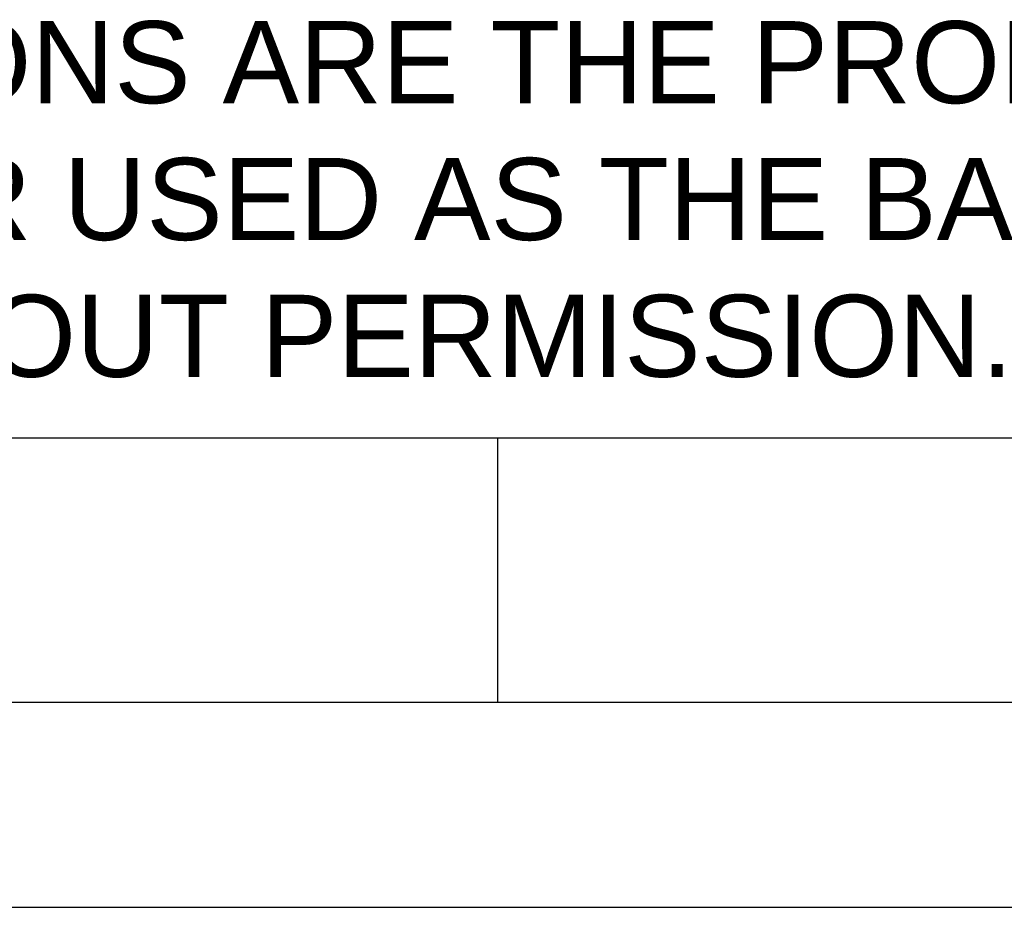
# Model space of a CAD drawing. Header units: millimetres. Extents: x 88 to 1193, y 471 to 1243.
# Tile 5 of 48: x 315 to 409, y 471 to 555. Entities that reach past the tile are written whole.
import ezdxf

# ---------------------------------------------------------------- set-up
doc = ezdxf.new("R2010")
doc.units = ezdxf.units.MM
doc.header["$LTSCALE"] = 20
doc.layers.get('0').update_dxf_attribs({"linetype": 'CONTINUOUS'})
doc.styles.add('TEXTSTYLE_1', font='arial.ttf')

msp = doc.modelspace()

# ---------------------------------------------------------------- linework, layer by layer
at = {"color": 7}
for p, q in [((614.046, 515.285), (107.046, 515.285)), ((360.546, 490.211), (360.546, 515.285)), ((107.046, 490.211), (614.046, 490.211)), ((87.546, 470.711), (633.546, 470.711))]:
    msp.add_line(p, q, dxfattribs=at)

# ---------------------------------------------------------------- texts
at = {"color": 7, "insert": (112.231, 554.92), "char_height": 7.8, "width": 511.52127, "attachment_point": 1, "style": 'TEXTSTYLE_1'}
msp.add_mtext('THESE DRAWINGS AND SPECIFICATIONS ARE THE PROPERTY OF DELTA ELECTRONICS, INC. \\PAND SHALL NOT BE REPRODUCED OR USED AS THE BASIS FOR THE MANUFACTURE OR SELL \\POF APPARATUSES OR DEVICES WITHOUT PERMISSION.', dxfattribs=at)

doc.saveas('drawing.dxf')
